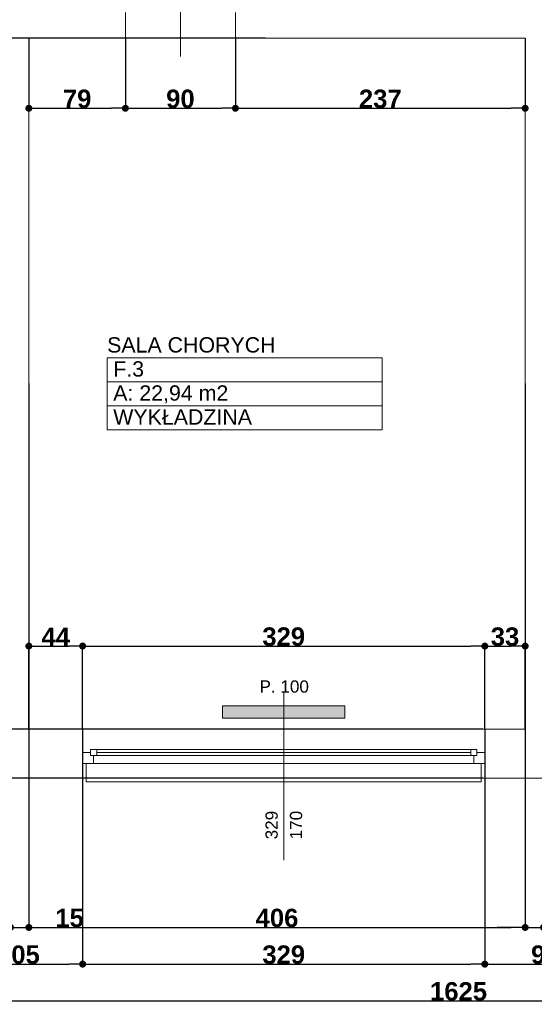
# Model space of a CAD drawing. Header units: millimetres. Extents: x 183299 to 1018155, y -286688 to 171278.
# Tile 69 of 100: x 428793 to 433003, y -105475 to -97426. Entities that reach past the tile are written whole.
import ezdxf
from ezdxf.enums import TextEntityAlignment as Align

# ---------------------------------------------------------------- set-up
doc = ezdxf.new("R2010")
doc.units = ezdxf.units.MM
doc.header["$MEASUREMENT"] = 0
doc.linetypes.add('Wipeout_Contour', pattern=[1000, 0, -1000])
for name, color, linetype in [('Elementy Modelu - Strefy', 7, 'Continuous'), ('inwentaryzacja_sciany', 7, 'Continuous'), ('Okna ArchiCADa', 7, 'Continuous'), ('Wymiarowanie - Ogólne', 7, 'Continuous'), ('Znaczniki Drzwi', 7, 'Continuous'), ('Znaczniki Okien', 7, 'Continuous')]:
    doc.layers.add(name, color=color, linetype=linetype)
for name, color, linetype, lineweight in [('Elementy Modelu - Strefy_Nr_Pióra__6', 250, 'Continuous', 18), ('grzejniki_Nr_Pióra__20', 1, 'Continuous', 0), ('inwentaryzacja_sciany_Nr_Pióra__1', 7, 'Continuous', 13), ('inwentaryzacja_wentylacja_Nr_Pióra__20', 1, 'Continuous', 0), ('Okna ArchiCADa_Nr_Pióra__1', 7, 'Continuous', 13), ('Znaczniki Drzwi_Nr_Pióra__1', 7, 'Continuous', 13), ('Znaczniki Drzwi_Nr_Pióra__7', 7, 'Continuous', 35), ('Znaczniki Okien_Nr_Pióra__1', 7, 'Continuous', 13), ('Znaczniki Okien_Nr_Pióra__7', 7, 'Continuous', 35)]:
    doc.layers.add(name, color=color, linetype=linetype, lineweight=lineweight)
doc.layers.add('Okna ArchiCADa_Nr_Pióra__23', color=7, linetype='Continuous', lineweight=20, true_color=0xff6600)
doc.layers.add('Okna ArchiCADa_Nr_Pióra__3', color=7, linetype='Continuous', lineweight=18, true_color=0xff6600)
doc.styles.add('GENERATED_STYLE_1', font='arial.ttf')
doc.styles.add('GENERATED_STYLE_2', font='arialbd.ttf')
doc.styles.get("Standard").update_dxf_attribs({"font": 'txt', "bigfont": 'BIGFONT.SHX'})
doc.dimstyles.new('GENERATED_STYLE__1', dxfattribs={"dimtxt": 150, "dimasz": 114, "dimexe": 0.18, "dimexo": 0, "dimgap": 0.09, "dimtad": 1, "dimtih": 1, "dimtoh": 1, "dimdec": 0, "dimlfac": 0.1, "dimzin": 0, "dimdsep": 46, "dimtxsty": 'GENERATED_STYLE_2', "dimblk": 'ARROWHEAD_11', "dimblk1": 'ARROWHEAD_11', "dimblk2": 'ARROWHEAD_11', "dimcen": 0.09, "dimclrd": 256, "dimclre": 256, "dimclrt": 256, "dimazin": 0, "dimtfac": 1, "dimtdec": 4, "dimtmove": 0, "dimatfit": 3, "dimfxl": 1, "dimtolj": 1, "dimtzin": 0, "dimarcsym": 0})
doc.dimstyles.new('GENERATED_STYLE__2', dxfattribs={"dimtxt": 150, "dimasz": 114, "dimexe": 0.18, "dimexo": 0, "dimgap": 0.09, "dimtad": 1, "dimdec": 0, "dimlfac": 0.1, "dimzin": 0, "dimdsep": 46, "dimtxsty": 'GENERATED_STYLE_2', "dimblk": 'ARROWHEAD_11', "dimblk1": 'ARROWHEAD_11', "dimblk2": 'ARROWHEAD_11', "dimcen": 0.09, "dimclrd": 256, "dimclre": 256, "dimclrt": 256, "dimazin": 0, "dimtfac": 1, "dimtdec": 4, "dimtmove": 0, "dimatfit": 3, "dimfxl": 1, "dimtolj": 1, "dimtzin": 0, "dimarcsym": 0})

# ---------------------------------------------------------------- blocks, each defined once
blk = doc.blocks.new('SALA CHORYCH                   _F.3_138_2', base_point=(255290.6, -100486.2))
at = {"layer": 'Elementy Modelu - Strefy_Nr_Pióra__6', "linetype": 'Continuous'}
for p, q in [((254165.4, -100289.8), (256415.7, -100289.8)), ((254165.4, -100486.2), (254165.4, -100289.8)), ((256415.7, -100289.8), (256415.7, -100486.2)), ((256415.7, -100486.2), (254165.4, -100486.2)), ((254165.4, -100486.2), (256415.7, -100486.2)), ((254165.4, -100682.7), (254165.4, -100486.2)), ((256415.7, -100486.2), (256415.7, -100682.7)), ((256415.7, -100682.7), (254165.4, -100682.7)), ((254165.4, -100682.7), (256415.7, -100682.7)), ((254165.4, -100879.1), (254165.4, -100682.7)), ((256415.7, -100682.7), (256415.7, -100879.1)), ((256415.7, -100879.1), (254165.4, -100879.1))]:
    blk.add_line(p, q, dxfattribs=at)
at = {"linetype": 'Continuous', "flags": 1}
for tag in ['ROOM_AREA', 'ROOM_PERIM', 'ROOM_WALLS_SURF', 'ROOM_DOORS_SURF', 'ROOM_WINDS_SURF', 'ROOM_BASELEV', 'ROOM_HEIGHT', 'ROOM_NET_AREA', 'ROOM_REDUCED_AREA', 'ROOM_CALC_AREA', 'ROOM_VOLUME']:
    blk.add_attdef(tag, text='', height=2000, dxfattribs=at).set_placement((255290.6, -101519.4), align=Align.BOTTOM_LEFT)
at = {"layer": 'Elementy Modelu - Strefy_Nr_Pióra__6', "linetype": 'Continuous', "insert": (254215.4, -100514.8), "char_height": 125, "attachment_point": 1, "style": 'GENERATED_STYLE_1'}
blk.add_mtext('{A: 22,94 m2}', dxfattribs=at)
at = {"layer": 'Elementy Modelu - Strefy_Nr_Pióra__6', "style": 'GENERATED_STYLE_1'}
for tag, p in [('ROOM_NAME', (254165.4, -100283.9)), ('ROOM_NUMBER', (254215.4, -100480.3)), ('basec', (254215.4, -100873.2))]:
    blk.add_attdef(tag, text='', height=125, dxfattribs=at).set_placement(p, align=Align.BOTTOM_LEFT)
blk = doc.blocks.new('O1 rozwierane 12_101')
at = {"layer": 'Okna ArchiCADa_Nr_Pióra__1', "linetype": 'Continuous'}
for p, q in [((-1645, 0), (-1645, -90)), ((-1615, 0), (-1645, 0)), ((1615, 0), (1645, 0)), ((1645, 0), (1645, -90))]:
    blk.add_line(p, q, dxfattribs=at)
at = {"layer": 'Okna ArchiCADa_Nr_Pióra__23', "linetype": 'Continuous'}
for p, q in [((-1645, 0), (-1645, -90)), ((1645, -90), (1645, 0))]:
    blk.add_line(p, q, dxfattribs=at)
at = {"layer": 'Okna ArchiCADa_Nr_Pióra__3', "linetype": 'Continuous'}
for p, q in [((-1615, 120), (-1615, 150)), ((-1615, 150), (1615, 150)), ((-1615, 120), (1615, 120)), ((1615, 150), (1615, 120)), ((-1645, -280), (1645, -280)), ((-1645, -280), (1645, -280))]:
    blk.add_line(p, q, dxfattribs=at)
at = {"linetype": 'Wipeout_Contour', "ltscale": 12352.174021}
blk.add_wipeout([(1530, -115), (1530, -65), (1555, -65), (1555, 0), (-1555, 0), (-1555, -65), (-1530, -65), (-1530, -115)], dxfattribs=at).dxf.layer = 'Okna ArchiCADa'
at = {"layer": 'Okna ArchiCADa_Nr_Pióra__23', "linetype": 'Continuous'}
for p, q in [((-1555, 0), (-1645, 0)), ((-1555, -65), (-1555, 0)), ((1645, 0), (1555, 0)), ((1555, 0), (1555, -65)), ((-1580, -90), (-1580, -65)), ((-1580, -65), (-1555, -65)), ((-1530, -65), (-1580, -65)), ((-1580, -65), (-1580, -115)), ((-1530, -115), (-1530, -65)), ((1580, -65), (1530, -65)), ((1530, -65), (1530, -115)), ((1555, -65), (1580, -65)), ((1580, -65), (1580, -90)), ((1580, -115), (1580, -65)), ((-1645, -90), (-1580, -90)), ((-1580, -115), (-1530, -115)), ((1530, -115), (1580, -115)), ((1580, -90), (1645, -90))]:
    blk.add_line(p, q, dxfattribs=at)
at = {"layer": 'Okna ArchiCADa_Nr_Pióra__3', "linetype": 'Continuous'}
for p, q in [((1555, 0), (-1555, 0)), ((-1530, -65), (1530, -65)), ((-1530, -90), (1530, -90)), ((-1530, -115), (1530, -115)), ((-1530, -115), (1530, -115))]:
    blk.add_line(p, q, dxfattribs=at)
blk = doc.blocks.new('Znacznik O 12_115')
at = {"layer": 'Znaczniki Okien_Nr_Pióra__1', "linetype": 'Continuous'}
blk.add_line((0, 671.4), (0, -700), dxfattribs=at)
at = {"layer": 'Znaczniki Okien_Nr_Pióra__7', "linetype": 'Continuous', "char_height": 100, "attachment_point": 7, "style": 'GENERATED_STYLE_1'}
for s, insert, rotation in [('{170}', (-152.1, 500), 270), ('{329}', (47.9, 500), 270), ('{P. 100}', (197.9, -697.9), 180)]:
    blk.add_mtext(s, dxfattribs=dict(at, insert=insert, rotation=rotation))
blk = doc.blocks.new('Ściana_704_2', base_point=(265565.1, -103325.8))
at = {"layer": 'inwentaryzacja_sciany_Nr_Pióra__1', "linetype": 'Continuous'}
for p, q in [((253965.1, -103325.8), (253525.1, -103325.8)), ((253965.1, -103515.8), (253965.1, -103325.8)), ((257255.1, -103515.8), (257255.1, -103325.8)), ((257585.1, -103325.8), (257255.1, -103325.8)), ((253965.1, -103605.8), (253965.1, -103515.8)), ((257255.1, -103605.8), (257255.1, -103515.8)), ((253995.1, -103605.8), (253965.1, -103605.8)), ((253995.1, -103725.8), (253995.1, -103605.8)), ((257225.1, -103725.8), (257225.1, -103605.8)), ((257225.1, -103605.8), (257255.1, -103605.8)), ((252885.1, -103725.8), (253995.1, -103725.8)), ((257225.1, -103725.8), (258275.1, -103725.8))]:
    blk.add_line(p, q, dxfattribs=at)
at = {"layer": 'Okna ArchiCADa', "linetype": 'Continuous', "xscale": -1, "rotation": 180}
blk.add_blockref('O1 rozwierane 12_101', (255610.1, -103605.8), dxfattribs=at)
at = {"layer": 'Znaczniki Okien', "rotation": 180}
blk.add_blockref('Znacznik O 12_115', (255610.1, -103725.8), dxfattribs=at)
blk = doc.blocks.new('Znacznik O 12_256')
at = {"layer": 'Znaczniki Drzwi_Nr_Pióra__1', "linetype": 'Continuous'}
blk.add_line((0, 421.4), (0, -450), dxfattribs=at)
at = {"layer": 'Znaczniki Drzwi_Nr_Pióra__7', "linetype": 'Continuous', "char_height": 100, "attachment_point": 7, "rotation": 90, "style": 'GENERATED_STYLE_1'}
for s, insert in [('{90}', (-47.9, 48.2)), ('{210}', (152.1, -27.7))]:
    blk.add_mtext(s, dxfattribs=dict(at, insert=insert))
blk = doc.blocks.new('Ściana_709_2', base_point=(248915.1, -97675.8))
at = {"layer": 'inwentaryzacja_sciany_Nr_Pióra__1', "linetype": 'Continuous'}
for p, q in [((254315.1, -97465.8), (254315.1, -97675.8)), ((255215.1, -97465.8), (255215.1, -97675.8)), ((253525.1, -97675.8), (254315.1, -97675.8)), ((255215.1, -97675.8), (257585.1, -97675.8))]:
    blk.add_line(p, q, dxfattribs=at)
at = {"layer": 'Znaczniki Drzwi'}
blk.add_blockref('Znacznik O 12_256', (254765.1, -97375.8), dxfattribs=at)
blk = doc.blocks.new('Ściana_711_2', base_point=(257735.1, -103325.8))
at = {"layer": 'inwentaryzacja_sciany_Nr_Pióra__1', "linetype": 'Continuous'}
for p, q in [((257585.1, -97675.8), (257585.1, -103325.8)), ((257735.1, -103325.8), (257735.1, -97675.8))]:
    blk.add_line(p, q, dxfattribs=at)
blk = doc.blocks.new('Ściana_712_2', base_point=(253525.1, -103325.8))
at = {"layer": 'inwentaryzacja_sciany_Nr_Pióra__1', "linetype": 'Continuous'}
for p, q in [((253375.1, -97675.8), (253375.1, -103325.8)), ((253525.1, -103325.8), (253525.1, -97675.8))]:
    blk.add_line(p, q, dxfattribs=at)
blk = doc.blocks.new('ARROWHEAD_11')
at = {"linetype": 'Continuous'}
blk.add_line((0, 0), (-1, 0), dxfattribs=at)
at = {"linetype": 'Continuous', "const_width": 0.25, "flags": 128}
blk.add_lwpolyline([(-0.125, 0, 1), (0.125, 0, 1)], format="xyb", close=True, dxfattribs=at)
blk = doc.blocks.new('*D5239')
at = {"layer": 'Defpoints', "color": 0}
for p in [(428718, -100401.3), (428868, -100401.3), (428868, -104846.3)]:
    blk.add_point(p, dxfattribs=at)
at = {"layer": 'Wymiarowanie - Ogólne', "linetype": 'Continuous', "lineweight": -2}
for p, q in [((428718, -100401.3), (428718, -104846.5)), ((428868, -100401.3), (428868, -104846.5)), ((428604, -104846.3), (428490, -104846.3)), ((428718, -104846.3), (428868, -104846.3)), ((428982, -104846.3), (429306.1, -104846.3))]:
    blk.add_line(p, q, dxfattribs=at)
at = {"layer": 'Wymiarowanie - Ogólne', "lineweight": -2, "xscale": 114, "yscale": 114, "zscale": 114}
blk.add_blockref('ARROWHEAD_11', (428718, -104846.3), dxfattribs=at)
at = {"layer": 'Wymiarowanie - Ogólne', "lineweight": -2, "xscale": 114, "yscale": 114, "zscale": 114, "rotation": 180}
blk.add_blockref('ARROWHEAD_11', (428868, -104846.3), dxfattribs=at)
at = {"layer": 'Wymiarowanie - Ogólne', "insert": (429201, -104769.7), "char_height": 150, "attachment_point": 5, "style": 'GENERATED_STYLE_2'}
blk.add_mtext('\\A1;15', dxfattribs=at)
blk = doc.blocks.new('*D5240')
at = {"layer": 'Defpoints', "color": 0}
for p in [(428868, -100401.3), (432928, -100401.3), (432928, -104846.3)]:
    blk.add_point(p, dxfattribs=at)
at = {"layer": 'Wymiarowanie - Ogólne', "linetype": 'Continuous', "lineweight": -2}
for p, q in [((428868, -100401.3), (428868, -104846.5)), ((432928, -100401.3), (432928, -104846.5)), ((428982, -104846.3), (432814, -104846.3))]:
    blk.add_line(p, q, dxfattribs=at)
at = {"layer": 'Wymiarowanie - Ogólne', "lineweight": -2, "xscale": 114, "yscale": 114, "zscale": 114, "rotation": 180}
blk.add_blockref('ARROWHEAD_11', (428868, -104846.3), dxfattribs=at)
at = {"layer": 'Wymiarowanie - Ogólne', "lineweight": -2, "xscale": 114, "yscale": 114, "zscale": 114}
blk.add_blockref('ARROWHEAD_11', (432928, -104846.3), dxfattribs=at)
at = {"layer": 'Wymiarowanie - Ogólne', "insert": (430898, -104769.7), "char_height": 150, "attachment_point": 5, "style": 'GENERATED_STYLE_2'}
blk.add_mtext('\\A1;406', dxfattribs=at)
blk = doc.blocks.new('*D5241')
at = {"layer": 'Defpoints', "color": 0}
for p in [(432928, -100401.3), (433078, -100401.3), (433078, -104846.3)]:
    blk.add_point(p, dxfattribs=at)
at = {"layer": 'Wymiarowanie - Ogólne', "linetype": 'Continuous', "lineweight": -2}
for p, q in [((432928, -100401.3), (432928, -104846.5)), ((433078, -100401.3), (433078, -104846.5)), ((432814, -104846.3), (432700, -104846.3)), ((432928, -104846.3), (433078, -104846.3)), ((433192, -104846.3), (433516.1, -104846.3))]:
    blk.add_line(p, q, dxfattribs=at)
at = {"layer": 'Wymiarowanie - Ogólne', "lineweight": -2, "xscale": 114, "yscale": 114, "zscale": 114}
blk.add_blockref('ARROWHEAD_11', (432928, -104846.3), dxfattribs=at)
at = {"layer": 'Wymiarowanie - Ogólne', "lineweight": -2, "xscale": 114, "yscale": 114, "zscale": 114, "rotation": 180}
blk.add_blockref('ARROWHEAD_11', (433078, -104846.3), dxfattribs=at)
at = {"layer": 'Wymiarowanie - Ogólne', "insert": (433411, -104769.7), "char_height": 150, "attachment_point": 5, "style": 'GENERATED_STYLE_2'}
blk.add_mtext('\\A1;15', dxfattribs=at)
blk = doc.blocks.new('*D5248')
at = {"layer": 'Defpoints', "color": 0}
for p in [(428258, -103226.3), (429308, -103226.3), (429308, -105146.3)]:
    blk.add_point(p, dxfattribs=at)
at = {"layer": 'Wymiarowanie - Ogólne', "linetype": 'Continuous', "lineweight": -2}
for p, q in [((428258, -103226.3), (428258, -105146.5)), ((429308, -103226.3), (429308, -105146.5)), ((428372, -105146.3), (429194, -105146.3))]:
    blk.add_line(p, q, dxfattribs=at)
at = {"layer": 'Wymiarowanie - Ogólne', "lineweight": -2, "xscale": 114, "yscale": 114, "zscale": 114, "rotation": 180}
blk.add_blockref('ARROWHEAD_11', (428258, -105146.3), dxfattribs=at)
at = {"layer": 'Wymiarowanie - Ogólne', "lineweight": -2, "xscale": 114, "yscale": 114, "zscale": 114}
blk.add_blockref('ARROWHEAD_11', (429308, -105146.3), dxfattribs=at)
at = {"layer": 'Wymiarowanie - Ogólne', "insert": (428783, -105069.7), "char_height": 150, "attachment_point": 5, "style": 'GENERATED_STYLE_2'}
blk.add_mtext('\\A1;105', dxfattribs=at)
blk = doc.blocks.new('*D5249')
at = {"layer": 'Defpoints', "color": 0}
for p in [(429308, -103226.3), (432598, -103226.3), (432598, -105146.3)]:
    blk.add_point(p, dxfattribs=at)
at = {"layer": 'Wymiarowanie - Ogólne', "linetype": 'Continuous', "lineweight": -2}
for p, q in [((429308, -103226.3), (429308, -105146.5)), ((432598, -103226.3), (432598, -105146.5)), ((429422, -105146.3), (432484, -105146.3))]:
    blk.add_line(p, q, dxfattribs=at)
at = {"layer": 'Wymiarowanie - Ogólne', "lineweight": -2, "xscale": 114, "yscale": 114, "zscale": 114, "rotation": 180}
blk.add_blockref('ARROWHEAD_11', (429308, -105146.3), dxfattribs=at)
at = {"layer": 'Wymiarowanie - Ogólne', "lineweight": -2, "xscale": 114, "yscale": 114, "zscale": 114}
blk.add_blockref('ARROWHEAD_11', (432598, -105146.3), dxfattribs=at)
at = {"layer": 'Wymiarowanie - Ogólne', "insert": (430953, -105069.6), "char_height": 150, "attachment_point": 5, "style": 'GENERATED_STYLE_2'}
blk.add_mtext('\\A1;329', dxfattribs=at)
blk = doc.blocks.new('*D5250')
at = {"layer": 'Defpoints', "color": 0}
for p in [(432598, -103226.3), (433588, -103226.3), (433588, -105146.3)]:
    blk.add_point(p, dxfattribs=at)
at = {"layer": 'Wymiarowanie - Ogólne', "linetype": 'Continuous', "lineweight": -2}
for p, q in [((432598, -103226.3), (432598, -105146.5)), ((433588, -103226.3), (433588, -105146.5)), ((432712, -105146.3), (433474, -105146.3))]:
    blk.add_line(p, q, dxfattribs=at)
at = {"layer": 'Wymiarowanie - Ogólne', "lineweight": -2, "xscale": 114, "yscale": 114, "zscale": 114, "rotation": 180}
blk.add_blockref('ARROWHEAD_11', (432598, -105146.3), dxfattribs=at)
at = {"layer": 'Wymiarowanie - Ogólne', "lineweight": -2, "xscale": 114, "yscale": 114, "zscale": 114}
blk.add_blockref('ARROWHEAD_11', (433588, -105146.3), dxfattribs=at)
at = {"layer": 'Wymiarowanie - Ogólne', "insert": (433093, -105069.6), "char_height": 150, "attachment_point": 5, "style": 'GENERATED_STYLE_2'}
blk.add_mtext('\\A1;99', dxfattribs=at)
blk = doc.blocks.new('*D5255')
at = {"layer": 'Defpoints', "color": 0}
for p in [(424258, -103626.3), (440508, -103626.3), (440508, -105446.3)]:
    blk.add_point(p, dxfattribs=at)
at = {"layer": 'Wymiarowanie - Ogólne', "linetype": 'Continuous', "lineweight": -2}
for p, q in [((424258, -103626.3), (424258, -105446.5)), ((440508, -103626.3), (440508, -105446.5)), ((424372, -105446.3), (440394, -105446.3))]:
    blk.add_line(p, q, dxfattribs=at)
at = {"layer": 'Wymiarowanie - Ogólne', "lineweight": -2, "xscale": 114, "yscale": 114, "zscale": 114, "rotation": 180}
blk.add_blockref('ARROWHEAD_11', (424258, -105446.3), dxfattribs=at)
at = {"layer": 'Wymiarowanie - Ogólne', "lineweight": -2, "xscale": 114, "yscale": 114, "zscale": 114}
blk.add_blockref('ARROWHEAD_11', (440508, -105446.3), dxfattribs=at)
at = {"layer": 'Wymiarowanie - Ogólne', "insert": (432383, -105369.7), "char_height": 150, "attachment_point": 5, "style": 'GENERATED_STYLE_2'}
blk.add_mtext('\\A1;1625', dxfattribs=at)
blk = doc.blocks.new('*D5302')
at = {"layer": 'Defpoints', "color": 0}
for p in [(423058, -103226.3), (432583, -103226.3), (432583, -103626.3)]:
    blk.add_point(p, dxfattribs=at)
at = {"layer": 'Wymiarowanie - Ogólne', "linetype": 'Continuous', "lineweight": -2}
for p, q in [((432583, -103226.3), (423057.8, -103226.3)), ((423058, -103512.3), (423058, -103340.3)), ((432583, -103626.3), (423057.8, -103626.3))]:
    blk.add_line(p, q, dxfattribs=at)
at = {"layer": 'Wymiarowanie - Ogólne', "lineweight": -2, "xscale": 114, "yscale": 114, "zscale": 114}
for p, rotation in [((423058, -103226.3), 90), ((423058, -103626.3), 270)]:
    blk.add_blockref('ARROWHEAD_11', p, dxfattribs=dict(at, rotation=rotation))
at = {"layer": 'Wymiarowanie - Ogólne', "insert": (422981.4, -103426.3), "char_height": 150, "attachment_point": 5, "rotation": 90, "style": 'GENERATED_STYLE_2'}
blk.add_mtext('\\A1;40', dxfattribs=at)
blk = doc.blocks.new('*D5303')
at = {"layer": 'Defpoints', "color": 0}
for p in [(423058, -97576.3), (430803, -97576.3), (432583, -103226.3)]:
    blk.add_point(p, dxfattribs=at)
at = {"layer": 'Wymiarowanie - Ogólne', "linetype": 'Continuous', "lineweight": -2}
for p, q in [((430803, -97576.3), (423057.8, -97576.3)), ((423058, -103112.3), (423058, -97690.3)), ((432583, -103226.3), (423057.8, -103226.3))]:
    blk.add_line(p, q, dxfattribs=at)
at = {"layer": 'Wymiarowanie - Ogólne', "lineweight": -2, "xscale": 114, "yscale": 114, "zscale": 114}
for p, rotation in [((423058, -97576.3), 90), ((423058, -103226.3), 270)]:
    blk.add_blockref('ARROWHEAD_11', p, dxfattribs=dict(at, rotation=rotation))
at = {"layer": 'Wymiarowanie - Ogólne', "insert": (422981.4, -100401.3), "char_height": 150, "attachment_point": 5, "rotation": 90, "style": 'GENERATED_STYLE_2'}
blk.add_mtext('\\A1;565', dxfattribs=at)
blk = doc.blocks.new('*D5304')
at = {"layer": 'Defpoints', "color": 0}
for p in [(423058, -97276.3), (430803, -97276.3), (430803, -97576.3)]:
    blk.add_point(p, dxfattribs=at)
at = {"layer": 'Wymiarowanie - Ogólne', "linetype": 'Continuous', "lineweight": -2}
for p, q in [((430803, -97276.3), (423057.8, -97276.3)), ((423058, -97462.3), (423058, -97390.3)), ((430803, -97576.3), (423057.8, -97576.3))]:
    blk.add_line(p, q, dxfattribs=at)
at = {"layer": 'Wymiarowanie - Ogólne', "lineweight": -2, "xscale": 114, "yscale": 114, "zscale": 114}
for p, rotation in [((423058, -97276.3), 90), ((423058, -97576.3), 270)]:
    blk.add_blockref('ARROWHEAD_11', p, dxfattribs=dict(at, rotation=rotation))
at = {"layer": 'Wymiarowanie - Ogólne', "insert": (422981.4, -97426.3), "char_height": 150, "attachment_point": 5, "rotation": 90, "style": 'GENERATED_STYLE_2'}
blk.add_mtext('\\A1;30', dxfattribs=at)
blk = doc.blocks.new('*D6530')
at = {"layer": 'Defpoints', "color": 0}
for p in [(427466.4, -97576.3), (430803, -97576.3), (424658, -103226.3)]:
    blk.add_point(p, dxfattribs=at)
at = {"layer": 'Wymiarowanie - Ogólne', "linetype": 'Continuous', "lineweight": -2}
for p, q in [((430803, -97576.3), (427466.2, -97576.3)), ((427466.4, -103112.3), (427466.4, -97690.3)), ((424658, -103226.3), (427466.6, -103226.3))]:
    blk.add_line(p, q, dxfattribs=at)
at = {"layer": 'Wymiarowanie - Ogólne', "lineweight": -2, "xscale": 114, "yscale": 114, "zscale": 114}
for p, rotation in [((427466.4, -97576.3), 90), ((427466.4, -103226.3), 270)]:
    blk.add_blockref('ARROWHEAD_11', p, dxfattribs=dict(at, rotation=rotation))
at = {"layer": 'Wymiarowanie - Ogólne', "insert": (427389.8, -100401.3), "char_height": 150, "attachment_point": 5, "rotation": 90, "style": 'GENERATED_STYLE_2'}
blk.add_mtext('\\A1;565', dxfattribs=at)
blk = doc.blocks.new('*D6531')
at = {"layer": 'Defpoints', "color": 0}
for p in [(427466.4, -97276.3), (430803, -97276.3), (430803, -97576.3)]:
    blk.add_point(p, dxfattribs=at)
at = {"layer": 'Wymiarowanie - Ogólne', "linetype": 'Continuous', "lineweight": -2}
for p, q in [((430803, -97276.3), (427466.2, -97276.3)), ((427466.4, -97462.3), (427466.4, -97390.3)), ((430803, -97576.3), (427466.2, -97576.3))]:
    blk.add_line(p, q, dxfattribs=at)
at = {"layer": 'Wymiarowanie - Ogólne', "lineweight": -2, "xscale": 114, "yscale": 114, "zscale": 114}
for p, rotation in [((427466.4, -97276.3), 90), ((427466.4, -97576.3), 270)]:
    blk.add_blockref('ARROWHEAD_11', p, dxfattribs=dict(at, rotation=rotation))
at = {"layer": 'Wymiarowanie - Ogólne', "insert": (427389.8, -97426.3), "char_height": 150, "attachment_point": 5, "rotation": 90, "style": 'GENERATED_STYLE_2'}
blk.add_mtext('\\A1;30', dxfattribs=at)
blk = doc.blocks.new('*D6578')
at = {"layer": 'Defpoints', "color": 0}
for p in [(428868, -97576.3), (429658, -97576.3), (429658, -98150.5)]:
    blk.add_point(p, dxfattribs=at)
at = {"layer": 'Wymiarowanie - Ogólne', "linetype": 'Continuous', "lineweight": -2}
for p, q in [((428868, -97576.3), (428868, -98150.7)), ((429658, -97576.3), (429658, -98150.7)), ((428982, -98150.5), (429544, -98150.5))]:
    blk.add_line(p, q, dxfattribs=at)
at = {"layer": 'Wymiarowanie - Ogólne', "lineweight": -2, "xscale": 114, "yscale": 114, "zscale": 114, "rotation": 180}
blk.add_blockref('ARROWHEAD_11', (428868, -98150.5), dxfattribs=at)
at = {"layer": 'Wymiarowanie - Ogólne', "lineweight": -2, "xscale": 114, "yscale": 114, "zscale": 114}
blk.add_blockref('ARROWHEAD_11', (429658, -98150.5), dxfattribs=at)
at = {"layer": 'Wymiarowanie - Ogólne', "insert": (429263, -98073.8), "char_height": 150, "attachment_point": 5, "style": 'GENERATED_STYLE_2'}
blk.add_mtext('\\A1;79', dxfattribs=at)
blk = doc.blocks.new('*D6579')
at = {"layer": 'Defpoints', "color": 0}
for p in [(429658, -97576.3), (430558, -97576.3), (430558, -98150.5)]:
    blk.add_point(p, dxfattribs=at)
at = {"layer": 'Wymiarowanie - Ogólne', "linetype": 'Continuous', "lineweight": -2}
for p, q in [((429658, -97576.3), (429658, -98150.7)), ((430558, -97576.3), (430558, -98150.7)), ((429772, -98150.5), (430444, -98150.5))]:
    blk.add_line(p, q, dxfattribs=at)
at = {"layer": 'Wymiarowanie - Ogólne', "lineweight": -2, "xscale": 114, "yscale": 114, "zscale": 114, "rotation": 180}
blk.add_blockref('ARROWHEAD_11', (429658, -98150.5), dxfattribs=at)
at = {"layer": 'Wymiarowanie - Ogólne', "lineweight": -2, "xscale": 114, "yscale": 114, "zscale": 114}
blk.add_blockref('ARROWHEAD_11', (430558, -98150.5), dxfattribs=at)
at = {"layer": 'Wymiarowanie - Ogólne', "insert": (430108, -98073.8), "char_height": 150, "attachment_point": 5, "style": 'GENERATED_STYLE_2'}
blk.add_mtext('\\A1;90', dxfattribs=at)
blk = doc.blocks.new('*D6580')
at = {"layer": 'Defpoints', "color": 0}
for p in [(430558, -97576.3), (432928, -97576.3), (432928, -98150.5)]:
    blk.add_point(p, dxfattribs=at)
at = {"layer": 'Wymiarowanie - Ogólne', "linetype": 'Continuous', "lineweight": -2}
for p, q in [((430558, -97576.3), (430558, -98150.7)), ((432928, -97576.3), (432928, -98150.7)), ((430672, -98150.5), (432814, -98150.5))]:
    blk.add_line(p, q, dxfattribs=at)
at = {"layer": 'Wymiarowanie - Ogólne', "lineweight": -2, "xscale": 114, "yscale": 114, "zscale": 114, "rotation": 180}
blk.add_blockref('ARROWHEAD_11', (430558, -98150.5), dxfattribs=at)
at = {"layer": 'Wymiarowanie - Ogólne', "lineweight": -2, "xscale": 114, "yscale": 114, "zscale": 114}
blk.add_blockref('ARROWHEAD_11', (432928, -98150.5), dxfattribs=at)
at = {"layer": 'Wymiarowanie - Ogólne', "insert": (431743, -98073.9), "char_height": 150, "attachment_point": 5, "style": 'GENERATED_STYLE_2'}
blk.add_mtext('\\A1;237', dxfattribs=at)
blk = doc.blocks.new('*D6598')
at = {"layer": 'Defpoints', "color": 0}
for p in [(429308, -102546.7), (428868, -103226.3), (429308, -103226.3)]:
    blk.add_point(p, dxfattribs=at)
at = {"layer": 'Wymiarowanie - Ogólne', "linetype": 'Continuous', "lineweight": -2}
for p, q in [((428868, -103226.3), (428868, -102546.6)), ((428982, -102546.7), (429194, -102546.7)), ((429308, -103226.3), (429308, -102546.6))]:
    blk.add_line(p, q, dxfattribs=at)
at = {"layer": 'Wymiarowanie - Ogólne', "lineweight": -2, "xscale": 114, "yscale": 114, "zscale": 114, "rotation": 180}
blk.add_blockref('ARROWHEAD_11', (428868, -102546.7), dxfattribs=at)
at = {"layer": 'Wymiarowanie - Ogólne', "lineweight": -2, "xscale": 114, "yscale": 114, "zscale": 114}
blk.add_blockref('ARROWHEAD_11', (429308, -102546.7), dxfattribs=at)
at = {"layer": 'Wymiarowanie - Ogólne', "insert": (429088, -102471.4), "char_height": 150, "attachment_point": 5, "style": 'GENERATED_STYLE_2'}
blk.add_mtext('\\A1;44', dxfattribs=at)
blk = doc.blocks.new('*D6599')
at = {"layer": 'Defpoints', "color": 0}
for p in [(432598, -102546.7), (429308, -103226.3), (432598, -103226.3)]:
    blk.add_point(p, dxfattribs=at)
at = {"layer": 'Wymiarowanie - Ogólne', "linetype": 'Continuous', "lineweight": -2}
for p, q in [((429308, -103226.3), (429308, -102546.6)), ((429422, -102546.7), (432484, -102546.7)), ((432598, -103226.3), (432598, -102546.6))]:
    blk.add_line(p, q, dxfattribs=at)
at = {"layer": 'Wymiarowanie - Ogólne', "lineweight": -2, "xscale": 114, "yscale": 114, "zscale": 114, "rotation": 180}
blk.add_blockref('ARROWHEAD_11', (429308, -102546.7), dxfattribs=at)
at = {"layer": 'Wymiarowanie - Ogólne', "lineweight": -2, "xscale": 114, "yscale": 114, "zscale": 114}
blk.add_blockref('ARROWHEAD_11', (432598, -102546.7), dxfattribs=at)
at = {"layer": 'Wymiarowanie - Ogólne', "insert": (430953, -102470), "char_height": 150, "attachment_point": 5, "style": 'GENERATED_STYLE_2'}
blk.add_mtext('\\A1;329', dxfattribs=at)
blk = doc.blocks.new('*D6600')
at = {"layer": 'Defpoints', "color": 0}
for p in [(432928, -102546.7), (432598, -103226.3), (432928, -103226.3)]:
    blk.add_point(p, dxfattribs=at)
at = {"layer": 'Wymiarowanie - Ogólne', "linetype": 'Continuous', "lineweight": -2}
for p, q in [((432598, -103226.3), (432598, -102546.6)), ((432712, -102546.7), (432814, -102546.7)), ((432928, -103226.3), (432928, -102546.6))]:
    blk.add_line(p, q, dxfattribs=at)
at = {"layer": 'Wymiarowanie - Ogólne', "lineweight": -2, "xscale": 114, "yscale": 114, "zscale": 114, "rotation": 180}
blk.add_blockref('ARROWHEAD_11', (432598, -102546.7), dxfattribs=at)
at = {"layer": 'Wymiarowanie - Ogólne', "lineweight": -2, "xscale": 114, "yscale": 114, "zscale": 114}
blk.add_blockref('ARROWHEAD_11', (432928, -102546.7), dxfattribs=at)
at = {"layer": 'Wymiarowanie - Ogólne', "insert": (432763, -102470.1), "char_height": 150, "attachment_point": 5, "style": 'GENERATED_STYLE_2'}
blk.add_mtext('\\A1;33', dxfattribs=at)

msp = doc.modelspace()

# ---------------------------------------------------------------- hatches: boundary and pattern name
at = {"layer": 'inwentaryzacja_wentylacja_Nr_Pióra__20', "linetype": 'Continuous'}
msp.add_hatch(color=256, dxfattribs=at).paths.add_polyline_path([(430452.95206, -103036.32699), (430452.95206, -103136.32699), (431452.95206, -103136.32699), (431452.95206, -103036.32699)], flags=0)

# ---------------------------------------------------------------- block references
at = {"layer": 'Elementy Modelu - Strefy', "linetype": 'Continuous'}
ref = msp.add_blockref('SALA CHORYCH                   _F.3_138_2', (430633.448, -100386.79065), dxfattribs=at)
ref.add_attrib('ROOM_NAME', 'SALA CHORYCH', dxfattribs={"layer": 'Elementy Modelu - Strefy_Nr_Pióra__6', "color": 5, "linetype": 'Continuous', "height": 125, "style": 'GENERATED_STYLE_1'}).set_placement((429508.3043, -100184.4483), align=Align.BOTTOM_LEFT)
ref.add_attrib('ROOM_NUMBER', 'F.3', dxfattribs={"layer": 'Elementy Modelu - Strefy_Nr_Pióra__6', "color": 5, "linetype": 'Continuous', "height": 125, "style": 'GENERATED_STYLE_1'}).set_placement((429558.3043, -100380.87687), align=Align.BOTTOM_LEFT)
ref.add_attrib('basec', 'WYKŁADZINA', dxfattribs={"layer": 'Elementy Modelu - Strefy_Nr_Pióra__6', "color": 5, "linetype": 'Continuous', "height": 125, "style": 'GENERATED_STYLE_1'}).set_placement((429558.3043, -100773.73401), align=Align.BOTTOM_LEFT)
at = {"layer": 'inwentaryzacja_sciany'}
msp.add_blockref('Ściana_709_2', (424257.95206, -97576.32699), dxfattribs=at)

# ---------------------------------------------------------------- dimensions: what is measured, and where the dimension line sits
at = {"layer": 'Wymiarowanie - Ogólne', "linetype": 'Continuous'}
for base, picture, middle in [((423057.95206, -97276.32699), '*D5304', (422981.36206, -97426.32699)), ((427466.39736, -97276.32699), '*D6531', (427389.80736, -97426.32699))]:
    dim = msp.add_linear_dim(base=base, p1=(430802.95206, -97576.32699), p2=(430802.95206, -97276.32699), angle=90, dimstyle='GENERATED_STYLE__2', dxfattribs=at)
    dim.commit()
    dim.dimension.update_dxf_attribs({"geometry": picture, "text_midpoint": middle})
for base, p1, p2, picture, middle in [((429657.95206, -98150.5214), (428867.95206, -97576.32699), (429657.95206, -97576.32699), '*D6578', (429262.95206, -98073.7814)), ((430557.95206, -98150.5214), (429657.95206, -97576.32699), (430557.95206, -97576.32699), '*D6579', (430107.95206, -98073.7814)), ((432927.95206, -98150.5214), (430557.95206, -97576.32699), (432927.95206, -97576.32699), '*D6580', (431742.95206, -98073.9314))]:
    dim = msp.add_linear_dim(base=base, p1=p1, p2=p2, dimstyle='GENERATED_STYLE__1', dxfattribs=at)
    dim.commit()
    dim.dimension.update_dxf_attribs({"geometry": picture, "text_midpoint": middle})

# ---------------------------------------------------------------- next in the draw order: block references
at = {"layer": 'inwentaryzacja_sciany'}
msp.add_blockref('Ściana_704_2', (440907.95206, -103226.32699), dxfattribs=at)

# ---------------------------------------------------------------- next in the draw order: linework, layer by layer
at = {"layer": 'grzejniki_Nr_Pióra__20', "linetype": 'Continuous'}
for p, q in [((430452.95206, -103136.32699), (430452.95206, -103036.32699)), ((431452.95206, -103036.32699), (430452.95206, -103036.32699)), ((431452.95206, -103036.32699), (431452.95206, -103136.32699)), ((431452.95206, -103136.32699), (430452.95206, -103136.32699))]:
    msp.add_line(p, q, dxfattribs=at)

# ---------------------------------------------------------------- next in the draw order: block references
at = {"layer": 'inwentaryzacja_sciany'}
for name, p in [('Ściana_712_2', (428867.95206, -103226.32699)), ('Ściana_711_2', (433077.95206, -103226.32699))]:
    msp.add_blockref(name, p, dxfattribs=at)

# ---------------------------------------------------------------- next in the draw order: dimensions: what is measured, and where the dimension line sits
at = {"layer": 'Wymiarowanie - Ogólne', "linetype": 'Continuous'}
for base, p1, p2, picture, middle in [((423057.95206, -97576.32699), (432582.95206, -103226.32699), (430802.95206, -97576.32699), '*D5303', (422981.36206, -100401.32699)), ((427466.39736, -97576.32699), (424657.95206, -103226.32699), (430802.95206, -97576.32699), '*D6530', (427389.80736, -100401.32699)), ((423057.95206, -103226.32699), (432582.95206, -103626.32699), (432582.95206, -103226.32699), '*D5302', (422981.36206, -103426.32699))]:
    dim = msp.add_linear_dim(base=base, p1=p1, p2=p2, angle=90, dimstyle='GENERATED_STYLE__2', dxfattribs=at)
    dim.commit()
    dim.dimension.update_dxf_attribs({"geometry": picture, "text_midpoint": middle})
for base, p1, p2, picture, middle in [((428867.95206, -104846.32699), (428717.95206, -100401.32699), (428867.95206, -100401.32699), '*D5239', (429201.04206, -104769.73699)), ((432927.95206, -104846.32699), (428867.95206, -100401.32699), (432927.95206, -100401.32699), '*D5240', (430897.95206, -104769.73699)), ((433077.95206, -104846.32699), (432927.95206, -100401.32699), (433077.95206, -100401.32699), '*D5241', (433411.04206, -104769.73699)), ((429307.95206, -102546.73433), (428867.95206, -103226.32699), (429307.95206, -103226.32699), '*D6598', (429087.95206, -102471.41933)), ((432597.95206, -102546.73433), (429307.95206, -103226.32699), (432597.95206, -103226.32699), '*D6599', (430952.95206, -102469.99433)), ((432927.95206, -102546.73433), (432597.95206, -103226.32699), (432927.95206, -103226.32699), '*D6600', (432762.95206, -102470.14433)), ((429307.95206, -105146.32699), (428257.95206, -103226.32699), (429307.95206, -103226.32699), '*D5248', (428782.95206, -105069.73699)), ((432597.95206, -105146.32699), (429307.95206, -103226.32699), (432597.95206, -103226.32699), '*D5249', (430952.95206, -105069.58699)), ((433587.95206, -105146.32699), (432597.95206, -103226.32699), (433587.95206, -103226.32699), '*D5250', (433092.95206, -105069.58699)), ((440507.95206, -105446.32699), (424257.95206, -103626.32699), (440507.95206, -103626.32699), '*D5255', (432382.95206, -105369.73699))]:
    dim = msp.add_linear_dim(base=base, p1=p1, p2=p2, dimstyle='GENERATED_STYLE__1', dxfattribs=at)
    dim.commit()
    dim.dimension.update_dxf_attribs({"geometry": picture, "text_midpoint": middle})

doc.saveas('drawing.dxf')
